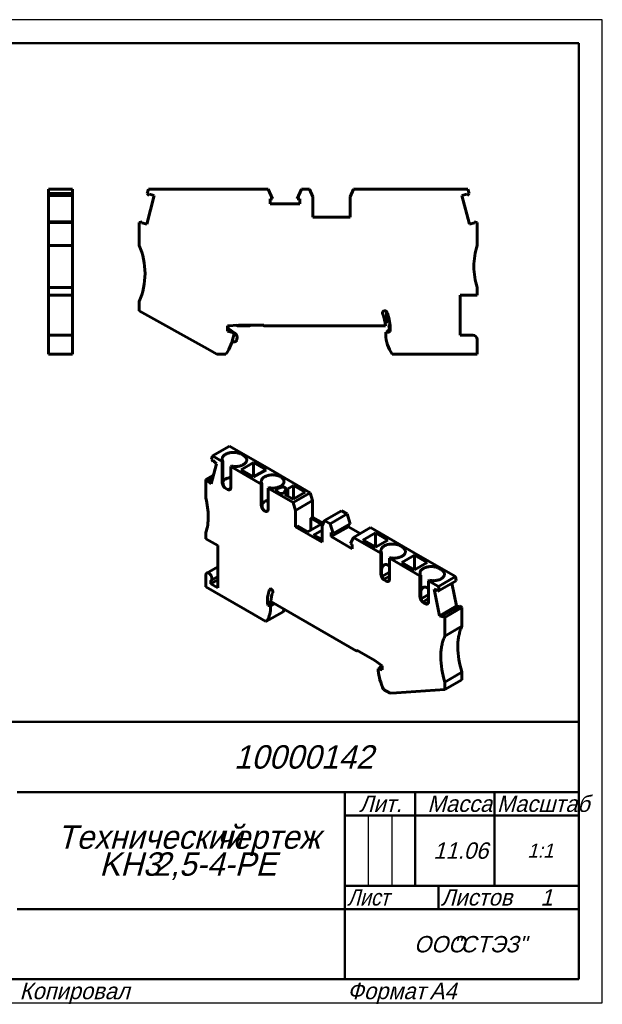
# Model space of a CAD drawing. Header units: millimetres. Extents: x 0 to 297, y 0 to 210.
# Tile 2 of 2: x 173 to 297, y 0 to 210. Entities that reach past the tile are written whole.
import ezdxf

# ---------------------------------------------------------------- set-up
doc = ezdxf.new("R2010")
doc.units = ezdxf.units.MM
doc.styles.add('TextStyle_2', font='T-FLEX Type A.TTF', dxfattribs={"oblique": 15, "height": 3.5})
doc.styles.add('TextStyle_4', font='T-FLEX Type A.TTF', dxfattribs={"width": 0.883061, "oblique": 15, "height": 3.5})
doc.styles.add('TextStyle_6', font='T-FLEX Type A.TTF', dxfattribs={"width": 0.98844, "oblique": 15, "height": 3.5})
doc.styles.add('TextStyle_7', font='T-FLEX Type A.TTF', dxfattribs={"oblique": 15, "height": 5})
doc.styles.add('TextStyle_8', font='T-FLEX Type A.TTF', dxfattribs={"oblique": 15, "height": 3})
doc.styles.add('TextStyle_9', font='T-FLEX Type A.TTF', dxfattribs={"oblique": 15, "height": 3.5})

# ---------------------------------------------------------------- blocks, each defined once
blk = doc.blocks.new('_FR1Страница_1')
at = {"color": 7, "linetype": 'Continuous', "lineweight": 25}
for p, q in [((297, 210), (0, 210)), ((297, 0), (297, 210)), ((247, 40), (247, 25)), ((252, 40), (252, 25)), ((242, 20), (292, 20)), ((262, 20), (262, 20)), ((0, 0), (297, 0))]:
    blk.add_line(p, q, dxfattribs=at)
at = {"color": 7, "linetype": 'Continuous', "lineweight": 50}
for p, q in [((20, 205), (292, 205)), ((292, 205), (292, 5)), ((107, 60), (292, 60)), ((172, 45), (292, 45)), ((242, 45), (242, 5)), ((257, 45), (257, 25)), ((274, 45), (274, 25)), ((242, 40), (292, 40)), ((242, 25), (292, 25)), ((262, 25), (262, 20)), ((172, 20), (292, 20)), ((292, 5), (20, 5))]:
    blk.add_line(p, q, dxfattribs=at)
at = {"color": 7, "oblique": 15}
for s, height, style, p in [('10000142', 5, 'TextStyle_7', (218.3, 50)), ('Лит.', 3.5, 'TextStyle_2', (245.03, 40.76)), ('Масса', 3.5, 'TextStyle_2', (259.65, 40.76)), ('Технический', 5, 'TextStyle_7', (180.55, 32.88)), ('чертеж', 5, 'TextStyle_7', (214.51, 32.88)), ('11.06', 3.5, 'TextStyle_2', (260.9, 30.75)), ('1:1', 3, 'TextStyle_8', (280.99, 31)), ('KH3', 5, 'TextStyle_7', (189.54, 27.12)), ('2,5-4-PE', 5, 'TextStyle_7', (200.97, 27.12)), ('Листов', 3.5, 'TextStyle_2', (262.5, 20.75)), ('1', 3.5, 'TextStyle_9', (283.78, 20.75)), ('ООО', 3.5, 'TextStyle_2', (256.78, 10.75)), ('"СТЭЗ"', 3.5, 'TextStyle_2', (265.03, 10.75)), ('Копировал', 3.5, 'TextStyle_2', (172.5, 0.75)), ('Формат', 3.5, 'TextStyle_2', (242.5, 0.75)), ('A4', 3.5, 'TextStyle_2', (260.12, 0.75))]:
    blk.add_text(s, height=height, dxfattribs=dict(at, style=style)).set_placement(p)
for s, style, width, p in [('Масштаб', 'TextStyle_6', 0.98844, (274.5, 40.76)), ('Лист', 'TextStyle_4', 0.883061, (242.5, 20.75))]:
    blk.add_text(s, height=3.5, dxfattribs=dict(at, style=style, width=width)).set_placement(p)
blk = doc.blocks.new('Страница_1')
at = {"color": 7, "linetype": 'Continuous', "lineweight": 60}
for p, q in [((183.823, 173.826), (178.673, 173.826)), ((178.673, 173.826), (178.673, 172.863)), ((183.823, 172.863), (178.673, 172.863)), ((178.673, 172.431), (178.673, 172.863)), ((183.823, 172.863), (183.823, 173.826)), ((183.823, 172.431), (183.823, 172.863)), ((200.016, 173.826), (199.758, 172.863)), ((200.191, 172.431), (199.758, 172.863)), ((212.656, 173.826), (200.016, 173.826)), ((200.262, 172.694), (200.191, 172.431)), ((201.295, 172.417), (200.262, 172.694)), ((212.656, 173.826), (225.647, 173.826)), ((225.647, 173.826), (226.57, 171.724)), ((231.842, 171.724), (232.766, 173.826)), ((234.438, 173.826), (232.766, 173.826)), ((235.156, 172.126), (234.438, 173.826)), ((243.875, 173.826), (243.156, 172.126)), ((255.756, 173.826), (243.875, 173.826)), ((255.756, 173.826), (268.296, 173.826)), ((268.051, 172.694), (267.017, 172.417)), ((268.121, 172.431), (268.051, 172.694)), ((268.121, 172.431), (268.554, 172.863)), ((268.296, 173.826), (268.554, 172.863)), ((183.823, 172.431), (178.673, 172.431)), ((178.673, 172.429), (178.673, 172.417)), ((178.673, 166.849), (178.673, 172.417)), ((183.823, 172.417), (178.673, 172.417)), ((183.823, 172.429), (183.823, 172.417)), ((183.823, 166.849), (183.823, 172.417)), ((199.658, 166.307), (201.295, 172.417)), ((226.044, 171.724), (226.57, 171.724)), ((226.044, 171.724), (226.044, 170.651)), ((232.369, 170.651), (226.044, 170.651)), ((232.369, 171.724), (231.842, 171.724)), ((232.369, 170.651), (232.369, 171.724)), ((235.156, 172.126), (235.156, 167.826)), ((243.156, 167.826), (243.156, 172.126)), ((268.654, 166.307), (267.017, 172.417)), ((178.673, 166.847), (178.673, 166.676)), ((183.823, 166.847), (178.673, 166.847)), ((178.673, 161.776), (178.673, 166.676)), ((183.823, 166.676), (178.673, 166.676)), ((183.823, 166.676), (183.823, 166.847)), ((183.823, 161.776), (183.823, 166.676)), ((198.695, 166.847), (198.056, 166.676)), ((198.056, 166.676), (198.056, 161.776)), ((198.695, 166.847), (198.625, 166.584)), ((198.625, 166.584), (199.658, 166.307)), ((243.156, 167.826), (235.156, 167.826)), ((268.654, 166.307), (269.688, 166.584)), ((269.617, 166.847), (270.256, 166.676)), ((269.688, 166.584), (269.617, 166.847)), ((270.256, 161.776), (270.256, 166.676)), ((178.673, 161.776), (183.823, 161.776)), ((178.673, 157.276), (178.673, 161.776)), ((183.823, 157.276), (183.823, 161.776)), ((178.673, 152.776), (178.673, 157.276)), ((183.823, 152.776), (183.823, 157.276)), ((178.673, 152.776), (183.823, 152.776)), ((178.673, 151.176), (178.673, 152.776)), ((183.823, 151.176), (183.823, 152.776)), ((270.256, 151.176), (270.256, 152.776)), ((183.823, 151.176), (178.673, 151.176)), ((178.673, 142.576), (178.673, 151.176)), ((183.823, 142.578), (183.823, 151.176)), ((198.056, 149.776), (198.056, 147.776)), ((266.656, 151.176), (270.256, 151.176)), ((266.656, 142.576), (266.656, 151.176)), ((198.056, 147.776), (212.656, 139.676)), ((250.916, 147.647), (250.966, 145.624)), ((250.618, 145.025), (250.843, 145.283)), ((216.956, 144.576), (219.242, 144.776)), ((216.956, 143.476), (216.956, 144.576)), ((218.256, 143.128), (216.956, 143.476)), ((216.987, 144.44), (217.011, 144.581)), ((218.526, 143.009), (217.192, 143.943)), ((218.256, 142.676), (218.256, 143.128)), ((218.802, 144.738), (218.965, 144.643)), ((221.422, 144.576), (219.215, 144.576)), ((219.242, 144.776), (224.656, 144.776)), ((221.903, 144.776), (221.672, 144.643)), ((224.856, 144.576), (250.65, 144.576)), ((250.756, 143.276), (250.756, 142.72)), ((251.439, 143.216), (250.756, 143.276)), ((251.156, 143.299), (251.156, 143.514)), ((251.157, 143.241), (251.156, 143.299)), ((251.471, 143.653), (251.239, 143.612)), ((251.425, 144.253), (251.436, 144.676)), ((251.656, 143.416), (251.439, 143.216)), ((251.472, 144.12), (251.59, 143.979)), ((251.628, 144.965), (251.485, 144.802)), ((251.656, 144.276), (251.656, 143.416)), ((178.673, 142.576), (179.673, 142.576)), ((178.673, 142.576), (178.673, 141.676)), ((178.673, 138.576), (178.673, 141.676)), ((183.823, 142.576), (179.674, 142.576)), ((183.823, 142.576), (183.823, 141.676)), ((183.823, 138.576), (183.823, 141.676)), ((218.929, 141.732), (218.844, 141.497)), ((266.656, 142.576), (269.356, 142.576)), ((270.256, 138.576), (270.256, 141.676)), ((212.656, 139.676), (214.639, 138.576)), ((183.823, 138.576), (178.673, 138.576)), ((214.639, 138.576), (216.597, 138.576)), ((252.114, 138.576), (255.756, 138.576)), ((255.756, 138.576), (270.256, 138.576)), ((213.703, 116.82), (217.344, 118.923)), ((226.211, 113.803), (217.344, 118.923)), ((213.52, 116.14), (213.703, 116.82)), ((213.826, 115.61), (213.52, 116.14)), ((213.703, 116.82), (215.799, 115.61)), ((213.826, 115.61), (213.876, 115.796)), ((213.826, 115.61), (213.983, 115.7)), ((213.876, 115.796), (214.607, 115.147)), ((215.953, 115.699), (215.799, 115.61)), ((215.953, 111.208), (215.953, 115.699)), ((220.324, 116.916), (219.9, 117.161)), ((213.449, 110.827), (214.607, 115.147)), ((215.799, 111.119), (215.799, 115.61)), ((217.637, 114.548), (217.792, 114.638)), ((217.637, 114.548), (217.637, 110.058)), ((217.637, 114.548), (222.57, 111.701)), ((219.812, 113.865), (222.499, 115.416)), ((222.499, 112.313), (219.812, 113.865)), ((225.186, 113.865), (222.499, 115.416)), ((222.499, 112.313), (222.499, 115.416)), ((225.186, 113.865), (222.499, 112.313)), ((226.211, 113.803), (234.613, 108.953)), ((212.317, 111.783), (213.959, 112.731)), ((212.317, 107.782), (212.317, 111.783)), ((212.317, 111.783), (212.768, 111.661)), ((212.718, 111.475), (213.788, 112.093)), ((212.718, 111.475), (212.768, 111.661)), ((212.768, 111.661), (213.838, 112.279)), ((224.143, 110.793), (222.57, 111.701)), ((228.315, 112.303), (228.244, 112.344)), ((213.449, 110.827), (212.718, 111.475)), ((216.93, 109.649), (216.506, 109.894)), ((224.297, 110.882), (224.143, 110.793)), ((224.143, 106.302), (224.143, 110.793)), ((224.297, 106.391), (224.297, 110.882)), ((225.628, 109.935), (225.782, 110.024)), ((225.628, 109.935), (225.628, 105.445)), ((230.971, 106.85), (225.628, 109.935)), ((228.524, 110.133), (227.675, 109.85)), ((229.06, 108.945), (229.479, 109.755)), ((229.785, 109.743), (229.183, 108.577)), ((229.479, 109.755), (229.207, 110.027)), ((229.785, 109.743), (231.055, 110.476)), ((229.785, 108.229), (229.785, 109.743)), ((231.055, 110.476), (231.055, 107.618)), ((233.53, 109.047), (231.055, 110.476)), ((227.43, 109.322), (227.82, 108.932)), ((228.64, 108.805), (229.06, 108.945)), ((230.949, 107.557), (229.183, 108.577)), ((233.53, 109.047), (230.949, 107.557)), ((230.971, 106.85), (234.613, 108.953)), ((234.613, 108.953), (235.121, 107.271)), ((231.479, 105.169), (230.971, 106.85)), ((235.121, 107.271), (231.479, 105.169)), ((235.121, 103.76), (235.121, 107.271)), ((224.921, 105.036), (224.85, 105.077)), ((231.479, 101.658), (231.479, 105.169)), ((235.121, 103.76), (234.714, 103.526)), ((234.714, 103.526), (234.714, 100.954)), ((236.942, 102.24), (234.714, 103.526)), ((235.121, 103.76), (237.39, 102.45)), ((237.644, 102.998), (241.286, 105.1)), ((238.826, 102.315), (242.468, 104.418)), ((241.286, 105.1), (242.468, 104.418)), ((243.121, 102.324), (242.468, 104.418)), ((231.886, 101.893), (231.479, 101.658)), ((237.136, 98.392), (231.479, 101.658)), ((231.886, 101.893), (234.113, 100.607)), ((234.113, 100.607), (236.942, 102.24)), ((237.644, 102.998), (237.136, 101.903)), ((237.136, 101.903), (237.136, 98.392)), ((238.826, 102.315), (237.644, 102.998)), ((239.479, 100.222), (238.826, 102.315)), ((239.107, 99.561), (242.749, 101.663)), ((243.121, 102.324), (239.479, 100.222)), ((242.749, 101.663), (242.749, 102.109)), ((242.749, 101.663), (245.257, 100.215)), ((243.86, 99.409), (247.502, 101.511)), ((256.687, 96.208), (247.502, 101.511)), ((212.317, 99.127), (212.317, 100.433)), ((214.862, 97.657), (212.317, 99.127)), ((237.136, 100.964), (235.315, 99.913)), ((235.315, 99.913), (237.136, 98.862)), ((239.107, 100.437), (239.479, 100.222)), ((239.107, 99.561), (239.107, 100.437)), ((243.579, 96.978), (239.107, 99.561)), ((243.86, 99.409), (243.207, 98.07)), ((249.705, 96.034), (243.86, 99.409)), ((248.52, 100.392), (245.833, 98.841)), ((248.52, 100.392), (251.207, 98.841)), ((248.52, 97.29), (248.52, 100.392)), ((214.862, 88.594), (214.862, 97.657)), ((243.207, 98.07), (243.579, 97.855)), ((243.579, 97.855), (243.579, 96.978)), ((245.833, 98.841), (248.52, 97.29)), ((248.52, 97.29), (251.207, 98.841)), ((253.806, 97.586), (254.23, 97.341)), ((249.705, 96.034), (249.859, 96.123)), ((249.705, 96.034), (249.705, 91.544)), ((249.859, 96.123), (249.859, 91.633)), ((251.698, 95.062), (251.543, 94.973)), ((251.543, 90.482), (251.543, 94.973)), ((253.046, 94.105), (251.543, 94.973)), ((256.864, 95.575), (254.177, 94.024)), ((256.687, 96.208), (265.625, 91.048)), ((256.864, 92.473), (256.864, 95.575)), ((256.864, 95.575), (259.551, 94.024)), ((214.862, 93.144), (212.503, 91.782)), ((253.046, 94.105), (258.049, 91.217)), ((254.177, 94.024), (256.864, 92.472)), ((256.864, 92.472), (259.551, 94.024)), ((262.574, 92.523), (262.15, 92.768)), ((212.317, 88.839), (212.317, 91.37)), ((213.403, 90.223), (214.862, 91.066)), ((249.933, 91.067), (251.543, 91.996)), ((249.961, 90.969), (249.988, 90.947)), ((251.543, 91.144), (250.282, 90.416)), ((258.203, 91.306), (258.049, 91.217)), ((258.049, 91.217), (258.049, 86.726)), ((258.203, 91.306), (258.203, 86.815)), ((261.984, 88.945), (265.625, 91.048)), ((265.625, 91.048), (265.808, 90.156)), ((222.57, 82.919), (212.317, 88.839)), ((213.377, 89.451), (214.862, 90.309)), ((213.377, 90.21), (213.377, 89.451)), ((213.377, 89.451), (214.862, 88.594)), ((250.412, 90.319), (250.836, 90.074)), ((250.979, 90.014), (251.529, 90.331)), ((259.887, 90.156), (260.041, 90.245)), ((259.887, 85.665), (259.887, 90.156)), ((259.887, 90.156), (261.984, 88.945)), ((261.984, 88.945), (262.166, 88.054)), ((262.166, 88.054), (265.808, 90.156)), ((265.878, 84.762), (264.884, 89.623)), ((226.357, 86.951), (226.332, 86.937)), ((226.332, 86.937), (226.346, 86.91)), ((259.887, 87.179), (258.277, 86.249)), ((259.887, 86.327), (258.625, 85.598)), ((261.079, 88.317), (262.237, 82.66)), ((261.079, 88.317), (261.81, 88.121)), ((261.81, 88.121), (261.86, 87.877)), ((262.166, 88.054), (261.86, 87.877)), ((225.469, 85.197), (225.469, 85.9)), ((226.289, 85.671), (225.469, 85.197)), ((225.622, 84.946), (225.469, 85.197)), ((226.466, 85.432), (225.622, 84.946)), ((226.105, 84.716), (225.622, 84.946)), ((226.105, 84.716), (227.024, 85.246)), ((226.105, 84.261), (226.105, 84.716)), ((226.18, 85.734), (244.419, 75.204)), ((226.466, 85.432), (226.337, 85.644)), ((226.665, 85.337), (226.466, 85.432)), ((226.665, 85.454), (226.665, 85.385)), ((226.665, 85.337), (226.766, 85.396)), ((226.665, 85.337), (226.665, 85.385)), ((258.305, 86.152), (258.331, 86.13)), ((258.756, 85.502), (259.18, 85.257)), ((259.323, 85.196), (259.873, 85.514)), ((262.237, 82.66), (265.878, 84.762)), ((262.918, 82.708), (266.559, 84.81)), ((263.37, 82.307), (267.011, 84.409)), ((266.287, 84.653), (265.878, 84.762)), ((266.559, 84.81), (267.011, 84.409)), ((267.011, 84.409), (267.011, 80.409)), ((222.57, 82.919), (225.145, 81.433)), ((225.145, 81.433), (228.786, 83.535)), ((262.968, 82.464), (262.237, 82.66)), ((262.918, 82.708), (262.968, 82.464)), ((262.918, 82.708), (263.37, 82.307)), ((263.37, 82.307), (263.37, 78.306)), ((267.011, 80.409), (263.37, 78.306)), ((244.519, 75.194), (244.619, 75.251)), ((244.561, 75.285), (248.389, 73.075)), ((248.389, 73.075), (250.005, 71.978)), ((249.929, 71.813), (249.086, 71.327)), ((249.988, 71.99), (249.634, 71.786)), ((250.005, 71.889), (249.738, 71.827)), ((250.005, 71.793), (249.929, 71.813)), ((250.005, 71.978), (250.005, 71.08)), ((249.086, 71.327), (249.086, 70.958)), ((250.005, 71.08), (249.086, 71.327)), ((267.011, 70.611), (263.37, 68.508)), ((267.011, 70.611), (267.011, 68.978)), ((263.37, 66.875), (267.011, 68.978)), ((263.37, 68.508), (263.37, 66.875)), ((250.259, 66.933), (251.644, 66.133)), ((253.046, 66.222), (251.644, 66.133)), ((263.37, 66.875), (253.046, 66.222))]:
    blk.add_line(p, q, dxfattribs=at)
at = {"color": 7, "lineweight": 60, "flags": 128}
for points in [[(215.953, 115.699), (215.909, 115.774), (215.873, 115.85), (215.844, 115.927), (215.823, 116.005), (215.809, 116.084), (215.803, 116.163), (215.805, 116.242), (215.815, 116.321), (215.833, 116.399), (215.858, 116.477), (215.891, 116.554), (215.932, 116.629), (215.98, 116.703), (216.035, 116.776), (216.097, 116.846), (216.166, 116.914), (216.242, 116.98), (216.324, 117.043), (216.412, 117.104), (216.506, 117.161)], [(216.506, 117.161), (216.604, 117.215), (216.707, 117.265), (216.814, 117.312), (216.926, 117.355), (217.042, 117.394), (217.162, 117.43), (217.285, 117.462), (217.411, 117.489), (217.539, 117.513), (217.669, 117.532), (217.801, 117.548), (217.934, 117.558), (218.069, 117.565), (218.203, 117.567), (218.338, 117.565), (218.472, 117.558), (218.605, 117.548), (218.737, 117.532), (218.868, 117.513), (218.996, 117.489), (219.122, 117.462), (219.244, 117.43), (219.364, 117.394), (219.48, 117.355), (219.592, 117.312), (219.7, 117.265), (219.802, 117.215), (219.9, 117.161)], [(220.324, 114.957), (220.417, 115.013), (220.504, 115.073), (220.585, 115.135), (220.66, 115.199), (220.728, 115.266), (220.79, 115.335), (220.845, 115.406), (220.893, 115.479), (220.934, 115.553), (220.967, 115.628), (220.994, 115.704), (221.012, 115.781), (221.024, 115.859), (221.027, 115.936), (221.024, 116.014), (221.012, 116.092), (220.994, 116.169), (220.967, 116.245), (220.934, 116.32), (220.893, 116.394), (220.845, 116.467), (220.79, 116.538), (220.728, 116.607), (220.66, 116.674), (220.585, 116.738), (220.504, 116.8), (220.417, 116.86), (220.324, 116.916)], [(217.792, 114.638), (217.921, 114.612), (218.053, 114.591), (218.187, 114.574), (218.322, 114.562), (218.459, 114.554), (218.595, 114.551), (218.732, 114.552), (218.869, 114.558), (219.005, 114.568), (219.139, 114.583), (219.272, 114.602), (219.403, 114.625), (219.531, 114.653), (219.656, 114.685), (219.778, 114.721), (219.897, 114.76), (220.011, 114.804), (220.12, 114.852), (220.225, 114.902), (220.324, 114.957)], [(215.953, 111.355), (215.986, 111.404), (216.041, 111.475), (216.103, 111.544), (216.171, 111.611), (216.246, 111.676), (216.327, 111.738), (216.414, 111.798), (216.506, 111.854)], [(216.506, 111.854), (216.604, 111.907), (216.707, 111.958), (216.814, 112.004), (216.926, 112.047), (217.042, 112.087), (217.162, 112.123), (217.285, 112.154), (217.411, 112.182), (217.539, 112.206), (217.637, 112.22)], [(224.297, 110.882), (224.253, 110.957), (224.217, 111.033), (224.188, 111.11), (224.166, 111.188), (224.153, 111.267), (224.147, 111.346), (224.149, 111.425), (224.159, 111.504), (224.177, 111.582), (224.202, 111.66), (224.235, 111.736), (224.276, 111.812), (224.324, 111.886), (224.379, 111.958), (224.441, 112.029), (224.51, 112.097), (224.586, 112.163), (224.668, 112.226), (224.756, 112.286), (224.85, 112.344)], [(224.85, 112.344), (224.948, 112.397), (225.051, 112.447), (225.158, 112.494), (225.27, 112.537), (225.386, 112.577), (225.506, 112.613), (225.629, 112.644), (225.754, 112.672), (225.883, 112.696), (226.013, 112.715), (226.145, 112.73), (226.278, 112.741), (226.412, 112.748), (226.547, 112.75), (226.682, 112.748), (226.816, 112.741), (226.949, 112.73), (227.081, 112.715), (227.211, 112.696), (227.34, 112.672), (227.465, 112.644), (227.588, 112.613), (227.708, 112.577), (227.824, 112.537), (227.936, 112.494), (228.043, 112.447), (228.146, 112.397), (228.244, 112.344)], [(228.315, 110.343), (228.522, 110.48), (228.696, 110.63), (228.835, 110.793), (228.936, 110.965), (228.997, 111.142), (229.018, 111.323), (228.997, 111.504), (228.936, 111.682), (228.835, 111.854), (228.696, 112.016), (228.522, 112.167), (228.315, 112.303)], [(215.799, 111.119), (215.801, 111.054), (215.808, 110.986), (215.819, 110.917), (215.834, 110.847), (215.853, 110.776), (215.876, 110.704), (215.903, 110.632), (215.934, 110.561), (215.968, 110.491), (216.006, 110.422), (216.047, 110.355), (216.09, 110.29), (216.137, 110.228), (216.185, 110.169), (216.236, 110.113), (216.288, 110.061), (216.341, 110.012), (216.396, 109.968), (216.451, 109.929), (216.506, 109.894)], [(216.506, 109.894), (216.46, 109.924), (216.415, 109.957), (216.372, 109.994), (216.331, 110.035), (216.292, 110.08), (216.256, 110.128), (216.214, 110.189), (216.176, 110.254), (216.141, 110.322), (216.11, 110.393), (216.081, 110.466), (216.056, 110.541), (216.034, 110.617), (216.014, 110.694), (215.998, 110.772), (215.984, 110.848), (215.975, 110.912), (215.967, 110.974), (215.961, 111.036), (215.957, 111.095), (215.954, 111.153), (215.953, 111.208)], [(216.93, 109.649), (216.986, 109.62), (217.041, 109.596), (217.095, 109.577), (217.149, 109.563), (217.201, 109.555), (217.251, 109.553), (217.3, 109.556), (217.346, 109.565), (217.39, 109.58), (217.43, 109.6), (217.468, 109.625), (217.502, 109.656), (217.533, 109.691), (217.56, 109.732), (217.584, 109.776), (217.603, 109.825), (217.618, 109.878), (217.629, 109.935), (217.635, 109.995), (217.637, 110.058)], [(216.93, 109.649), (216.978, 109.625), (217.026, 109.604), (217.076, 109.588), (217.125, 109.577), (217.175, 109.57), (217.225, 109.568), (217.284, 109.571), (217.342, 109.58), (217.399, 109.596), (217.454, 109.617), (217.461, 109.621)], [(217.019, 109.642), (216.97, 109.646), (216.938, 109.646)], [(217.337, 109.713), (217.3, 109.696), (217.262, 109.679), (217.225, 109.663), (217.188, 109.652), (217.152, 109.645), (217.106, 109.64), (217.062, 109.639), (217.019, 109.642)], [(217.634, 109.984), (217.614, 109.959), (217.572, 109.911), (217.528, 109.865), (217.483, 109.822), (217.447, 109.791), (217.411, 109.764), (217.374, 109.739), (217.337, 109.713)], [(225.782, 110.024), (226.11, 109.969), (226.449, 109.941), (226.791, 109.941), (227.13, 109.97), (227.458, 110.025), (227.769, 110.107), (228.056, 110.214), (228.315, 110.343)], [(224.85, 107.037), (224.948, 107.09), (225.051, 107.14), (225.158, 107.187), (225.27, 107.23), (225.386, 107.27), (225.506, 107.305), (225.628, 107.337)], [(224.143, 106.302), (224.145, 106.237), (224.152, 106.169), (224.162, 106.1), (224.177, 106.03), (224.197, 105.958), (224.22, 105.887), (224.247, 105.815), (224.278, 105.744), (224.312, 105.674), (224.35, 105.605), (224.391, 105.538), (224.434, 105.473), (224.481, 105.411), (224.529, 105.351), (224.579, 105.295), (224.631, 105.243), (224.685, 105.195), (224.739, 105.151), (224.795, 105.112), (224.85, 105.077)], [(224.297, 106.538), (224.33, 106.587), (224.385, 106.658), (224.446, 106.727), (224.515, 106.794), (224.59, 106.859), (224.671, 106.921), (224.757, 106.98), (224.85, 107.037)], [(224.297, 106.391), (224.298, 106.336), (224.301, 106.278), (224.305, 106.218), (224.311, 106.157), (224.318, 106.095), (224.328, 106.031), (224.342, 105.954), (224.358, 105.877), (224.378, 105.8), (224.4, 105.724), (224.425, 105.649), (224.454, 105.576), (224.485, 105.505), (224.52, 105.436), (224.558, 105.371), (224.599, 105.31), (224.636, 105.263), (224.675, 105.218), (224.716, 105.177), (224.759, 105.14), (224.804, 105.106), (224.85, 105.077)], [(224.921, 105.036), (225.059, 104.972), (225.191, 104.942), (225.314, 104.947), (225.421, 104.987), (225.509, 105.06), (225.574, 105.163), (225.614, 105.293), (225.628, 105.445)], [(225.439, 105.002), (225.389, 104.983), (225.333, 104.967), (225.275, 104.958), (225.215, 104.955), (225.165, 104.957), (225.116, 104.964), (225.066, 104.975), (225.017, 104.991), (224.968, 105.011), (224.921, 105.036)], [(249.859, 96.123), (249.815, 96.198), (249.779, 96.275), (249.75, 96.352), (249.728, 96.43), (249.715, 96.509), (249.709, 96.587), (249.711, 96.667), (249.721, 96.745), (249.739, 96.824), (249.764, 96.901), (249.797, 96.978), (249.838, 97.054), (249.886, 97.128), (249.941, 97.2), (250.003, 97.27), (250.072, 97.339), (250.148, 97.405), (250.23, 97.468), (250.318, 97.528), (250.412, 97.586)], [(250.412, 97.586), (250.51, 97.639), (250.613, 97.689), (250.72, 97.736), (250.832, 97.779), (250.948, 97.819), (251.068, 97.854), (251.191, 97.886), (251.316, 97.914), (251.445, 97.937), (251.575, 97.957), (251.707, 97.972), (251.84, 97.983), (251.974, 97.989), (252.109, 97.992), (252.244, 97.989), (252.378, 97.983), (252.511, 97.972), (252.643, 97.957), (252.773, 97.937), (252.902, 97.914), (253.027, 97.886), (253.15, 97.854), (253.27, 97.819), (253.386, 97.779), (253.498, 97.736), (253.605, 97.689), (253.708, 97.639), (253.806, 97.586)], [(254.23, 95.381), (254.323, 95.438), (254.41, 95.497), (254.491, 95.559), (254.565, 95.624), (254.634, 95.691), (254.696, 95.76), (254.751, 95.831), (254.799, 95.903), (254.839, 95.977), (254.873, 96.053), (254.899, 96.129), (254.918, 96.206), (254.929, 96.283), (254.933, 96.361), (254.929, 96.439), (254.918, 96.516), (254.899, 96.593), (254.873, 96.669), (254.839, 96.745), (254.799, 96.819), (254.751, 96.891), (254.696, 96.962), (254.634, 97.031), (254.565, 97.098), (254.491, 97.163), (254.41, 97.225), (254.323, 97.284), (254.23, 97.341)], [(251.698, 95.062), (251.827, 95.037), (251.959, 95.016), (252.093, 94.999), (252.228, 94.987), (252.364, 94.979), (252.501, 94.975), (252.638, 94.977), (252.775, 94.982), (252.91, 94.993), (253.045, 95.007), (253.178, 95.026), (253.309, 95.05), (253.437, 95.077), (253.562, 95.109), (253.684, 95.145), (253.802, 95.185), (253.916, 95.229), (254.026, 95.276), (254.131, 95.327), (254.23, 95.381)], [(250.412, 93.525), (250.358, 93.491), (250.306, 93.451), (250.255, 93.406), (250.206, 93.355), (250.159, 93.298), (250.114, 93.236), (250.071, 93.168), (250.03, 93.095), (249.991, 93.016), (249.955, 92.932), (249.921, 92.843), (249.889, 92.748), (249.859, 92.645)], [(251.543, 93.277), (251.517, 93.299), (251.436, 93.359), (251.355, 93.413), (251.275, 93.461), (251.196, 93.503), (251.123, 93.537), (251.05, 93.564), (250.979, 93.586), (250.909, 93.602), (250.841, 93.613), (250.774, 93.617), (250.709, 93.616), (250.646, 93.609), (250.585, 93.596), (250.525, 93.578), (250.467, 93.554), (250.412, 93.525)], [(258.203, 91.306), (258.159, 91.381), (258.122, 91.457), (258.094, 91.534), (258.072, 91.613), (258.059, 91.691), (258.053, 91.77), (258.055, 91.849), (258.065, 91.928), (258.083, 92.006), (258.108, 92.084), (258.141, 92.161), (258.182, 92.236), (258.229, 92.31), (258.285, 92.383), (258.347, 92.453), (258.416, 92.521), (258.492, 92.587), (258.574, 92.65), (258.662, 92.711), (258.756, 92.768)], [(258.756, 92.768), (258.854, 92.822), (258.956, 92.872), (259.064, 92.919), (259.176, 92.962), (259.292, 93.001), (259.411, 93.037), (259.534, 93.069), (259.66, 93.096), (259.788, 93.12), (259.919, 93.14), (260.051, 93.155), (260.184, 93.166), (260.318, 93.172), (260.453, 93.174), (260.587, 93.172), (260.722, 93.166), (260.855, 93.155), (260.987, 93.14), (261.117, 93.12), (261.245, 93.096), (261.371, 93.069), (261.494, 93.037), (261.614, 93.001), (261.73, 92.962), (261.842, 92.919), (261.949, 92.872), (262.052, 92.822), (262.15, 92.768)], [(213.589, 90.635), (213.587, 90.694), (213.581, 90.755), (213.572, 90.817), (213.558, 90.88), (213.541, 90.944), (213.52, 91.009), (213.496, 91.073), (213.468, 91.137), (213.437, 91.201), (213.403, 91.263), (213.366, 91.323), (213.327, 91.381), (213.285, 91.437), (213.242, 91.491), (213.196, 91.541), (213.15, 91.588), (213.101, 91.632), (213.052, 91.671), (213.003, 91.706), (212.953, 91.738), (212.903, 91.764), (212.853, 91.786), (212.804, 91.803), (212.756, 91.815), (212.709, 91.822), (212.664, 91.824), (212.62, 91.821), (212.579, 91.813), (212.54, 91.8), (212.503, 91.782), (212.469, 91.759), (212.438, 91.732), (212.41, 91.7), (212.386, 91.664), (212.365, 91.623), (212.348, 91.579), (212.334, 91.532), (212.324, 91.481), (212.318, 91.427), (212.317, 91.37)], [(213.377, 90.21), (213.409, 90.227), (213.439, 90.248), (213.467, 90.273), (213.492, 90.301), (213.514, 90.332), (213.534, 90.367), (213.551, 90.405), (213.564, 90.446), (213.575, 90.49), (213.583, 90.536), (213.588, 90.585), (213.589, 90.635)], [(250.412, 90.319), (250.356, 90.353), (250.301, 90.393), (250.247, 90.437), (250.193, 90.485), (250.141, 90.537), (250.091, 90.593), (250.042, 90.653), (249.996, 90.715), (249.953, 90.78), (249.912, 90.847), (249.874, 90.916), (249.84, 90.986), (249.809, 91.057), (249.782, 91.128), (249.759, 91.2), (249.739, 91.271), (249.724, 91.342), (249.713, 91.411), (249.707, 91.478), (249.705, 91.544)], [(249.859, 91.633), (249.86, 91.577), (249.862, 91.52), (249.867, 91.46), (249.873, 91.399), (249.88, 91.336), (249.89, 91.273), (249.904, 91.196), (249.92, 91.119), (249.94, 91.042), (249.962, 90.966), (249.987, 90.891), (250.015, 90.817), (250.047, 90.746), (250.082, 90.678), (250.12, 90.613), (250.161, 90.552), (250.198, 90.504), (250.237, 90.46), (250.278, 90.419), (250.321, 90.381), (250.366, 90.348), (250.412, 90.319)], [(249.988, 90.947), (250.051, 90.82), (250.115, 90.693), (250.181, 90.566), (250.238, 90.459)], [(251.543, 90.482), (251.541, 90.419), (251.535, 90.36), (251.524, 90.303), (251.509, 90.25), (251.489, 90.201), (251.466, 90.156), (251.439, 90.116), (251.408, 90.08), (251.374, 90.05), (251.336, 90.024), (251.295, 90.004), (251.252, 89.99), (251.206, 89.981), (251.157, 89.978), (251.107, 89.98), (251.055, 89.988), (251.001, 90.001), (250.947, 90.02), (250.892, 90.044), (250.836, 90.074)], [(260.041, 90.245), (260.171, 90.219), (260.303, 90.198), (260.437, 90.182), (260.572, 90.169), (260.708, 90.161), (260.845, 90.158), (260.982, 90.159), (261.119, 90.165), (261.254, 90.175), (261.389, 90.19), (261.522, 90.209), (261.652, 90.232), (261.781, 90.26), (261.906, 90.292), (262.028, 90.328), (262.146, 90.368), (262.26, 90.411), (262.37, 90.459), (262.475, 90.51), (262.574, 90.564)], [(262.574, 90.564), (262.667, 90.62), (262.753, 90.68), (262.834, 90.742), (262.909, 90.806), (262.978, 90.873), (263.039, 90.942), (263.094, 91.013), (263.142, 91.086), (263.183, 91.16), (263.217, 91.235), (263.243, 91.312), (263.262, 91.389), (263.273, 91.466), (263.277, 91.544), (263.273, 91.621), (263.262, 91.699), (263.243, 91.776), (263.217, 91.852), (263.183, 91.927), (263.142, 92.001), (263.094, 92.074), (263.039, 92.145), (262.978, 92.214), (262.909, 92.281), (262.834, 92.345), (262.753, 92.408), (262.667, 92.467), (262.574, 92.523)], [(251.367, 90.045), (251.36, 90.041), (251.305, 90.02), (251.248, 90.005), (251.19, 89.996), (251.131, 89.992), (251.081, 89.995), (251.031, 90.001), (250.981, 90.013), (250.932, 90.029), (250.884, 90.049), (250.836, 90.074)], [(258.756, 88.708), (258.702, 88.674), (258.65, 88.634), (258.599, 88.589), (258.55, 88.538), (258.503, 88.481), (258.458, 88.419), (258.415, 88.351), (258.374, 88.277), (258.335, 88.199), (258.299, 88.114), (258.265, 88.025), (258.233, 87.931), (258.203, 87.828)], [(259.887, 88.46), (259.861, 88.481), (259.78, 88.542), (259.699, 88.596), (259.619, 88.644), (259.54, 88.686), (259.467, 88.719), (259.394, 88.747), (259.323, 88.769), (259.253, 88.785), (259.185, 88.795), (259.118, 88.8), (259.053, 88.798), (258.99, 88.791), (258.928, 88.779), (258.869, 88.761), (258.811, 88.737), (258.756, 88.708)], [(258.756, 85.502), (258.7, 85.536), (258.645, 85.576), (258.591, 85.619), (258.537, 85.668), (258.485, 85.72), (258.435, 85.776), (258.386, 85.835), (258.34, 85.897), (258.297, 85.962), (258.256, 86.029), (258.218, 86.098), (258.184, 86.168), (258.153, 86.24), (258.126, 86.311), (258.102, 86.383), (258.083, 86.454), (258.068, 86.524), (258.057, 86.594), (258.051, 86.661), (258.049, 86.726)], [(258.203, 86.815), (258.204, 86.76), (258.206, 86.702), (258.211, 86.643), (258.217, 86.582), (258.224, 86.519), (258.234, 86.456), (258.247, 86.379), (258.264, 86.301), (258.283, 86.224), (258.306, 86.148), (258.331, 86.073), (258.359, 86), (258.391, 85.929), (258.426, 85.861), (258.464, 85.796), (258.505, 85.735), (258.542, 85.687), (258.581, 85.642), (258.622, 85.601), (258.665, 85.564), (258.71, 85.531), (258.756, 85.502)], [(258.331, 86.13), (258.395, 86.002), (258.459, 85.875), (258.525, 85.749), (258.582, 85.641)], [(259.887, 85.665), (259.885, 85.602), (259.878, 85.542), (259.868, 85.486), (259.853, 85.433), (259.833, 85.384), (259.81, 85.339), (259.783, 85.298), (259.752, 85.263), (259.718, 85.232), (259.68, 85.207), (259.639, 85.187), (259.596, 85.173), (259.549, 85.164), (259.501, 85.16), (259.451, 85.163), (259.399, 85.17), (259.345, 85.184), (259.291, 85.203), (259.235, 85.227), (259.18, 85.257)], [(259.711, 85.228), (259.703, 85.224), (259.649, 85.203), (259.592, 85.188), (259.534, 85.178), (259.475, 85.175), (259.425, 85.177), (259.375, 85.184), (259.325, 85.195), (259.276, 85.211), (259.227, 85.232), (259.18, 85.257)], [(267.011, 80.409), (266.916, 80.204), (266.826, 79.993), (266.741, 79.777), (266.662, 79.556), (266.588, 79.33), (266.52, 79.103), (266.458, 78.871), (266.401, 78.635), (266.349, 78.394), (266.302, 78.144), (266.261, 77.89), (266.225, 77.632), (266.194, 77.37), (266.169, 77.103), (266.15, 76.838), (266.137, 76.569), (266.128, 76.297), (266.126, 76.021)], [(263.37, 78.306), (263.274, 78.101), (263.184, 77.891), (263.1, 77.675), (263.02, 77.454), (262.946, 77.228), (262.879, 77.001), (262.817, 76.769), (262.76, 76.532), (262.708, 76.292), (262.661, 76.042), (262.619, 75.788), (262.583, 75.529), (262.552, 75.267), (262.528, 75.001), (262.509, 74.735), (262.495, 74.466), (262.487, 74.194), (262.484, 73.918)], [(244.561, 75.285), (244.558, 75.255), (244.55, 75.229), (244.537, 75.208), (244.519, 75.194), (244.498, 75.186), (244.473, 75.185), (244.447, 75.191), (244.419, 75.204)], [(249.738, 71.827), (249.688, 71.811), (249.64, 71.79), (249.597, 71.761), (249.557, 71.727), (249.522, 71.686), (249.491, 71.64), (249.464, 71.588), (249.443, 71.532)]]:
    blk.add_lwpolyline(points, dxfattribs=at)
at = {"color": 7, "linetype": 'Continuous', "lineweight": 60}
for centre, radius, start, end in [((184.308, 155.776), 15, 0, 23.57818), ((284.565, 157.276), 15, 162.5424, 180), ((184.308, 155.776), 15, 336.42182, 360), ((284.565, 157.276), 15, 180, 197.4576), ((250.537, 147.321), 0.5, 22.97824, 202.97824), ((243.356, 144.276), 8.3, 0.00005, 22.97821), ((243.356, 144.276), 7.3, 2.35528, 22.97824), ((250.467, 145.612), 0.5, 318.81407, 1.41242), ((217.479, 144.353), 0.5, 170, 235), ((219.215, 145.076), 0.5, 240, 270), ((221.422, 145.076), 0.5, 270, 300), ((224.856, 144.776), 0.2, 180.00002, 270), ((251.256, 143.514), 0.1, 100, 180), ((251.625, 144.248), 0.2, 178.5, 220), ((251.636, 144.671), 0.2, 138.81407, 178.5), ((251.437, 143.85), 0.2, 280, 40), ((208.862, 144.091), 9.5, 324.50973, 351.43178), ((218.681, 146.158), 5, 261.20533, 266.08284), ((218.374, 141.668), 0.5, 266.08284, 340), ((217.895, 142.108), 1.1, 340, 55), ((257.756, 142.72), 7, 180, 216.29433), ((269.356, 141.676), 0.9, 0, 90), ((195.4, 103.684), 17.406, 0.46413, 13.61508), ((201.711, 103.692), 11.095, 342.91987, 0.6891), ((284.646, 76.275), 18.522, 180.78466, 197.80572), ((281.004, 74.172), 18.522, 180.78466, 197.80572)]:
    blk.add_arc(centre, radius, start, end, dxfattribs=at)
for centre, major_axis, ratio, start_param, end_param in [((228.01, 109.515), (0.67, 0), 0.5773503, 2.0943956, 3.665191), ((228.774, 109.883), (0.5, 0), 0.5773503, 0.5235988, 2.0943951), ((228.34, 109.105), (0.6, 0), 0.5773503, 3.6651914, 5.2359878), ((226.26, 87.929), (-0.25, 0.433), 0.5773497, 3.525945, 6.6675376), ((231.338, 82.511), (-4.15, 7.188), 0.5773501, 0.3843513, 0.7853964), ((231.338, 82.511), (-3.65, 6.322), 0.5773503, 0.3843522, 0.7442907), ((232.181, 82.998), (-4.15, 7.188), 0.5773503, 0.7023245, 0.7192877), ((221.155, 87.119), (-3.5, 6.062), 0.5773503, 3.2935352, 3.9269908), ((224.797, 89.222), (-3.5, 6.062), 0.5773503, 3.2935352, 3.437128), ((255.729, 68.278), (-4.75, 8.227), 0.5773503, 0.9349419, 1.4048203)]:
    blk.add_ellipse(centre, major_axis=major_axis, ratio=ratio, start_param=start_param, end_param=end_param, dxfattribs=at)
blk.add_blockref('_FR1Страница_1', (0, 0))

msp = doc.modelspace()

# ---------------------------------------------------------------- block references
msp.add_blockref('Страница_1', (0, 0))

doc.saveas('drawing.dxf')
